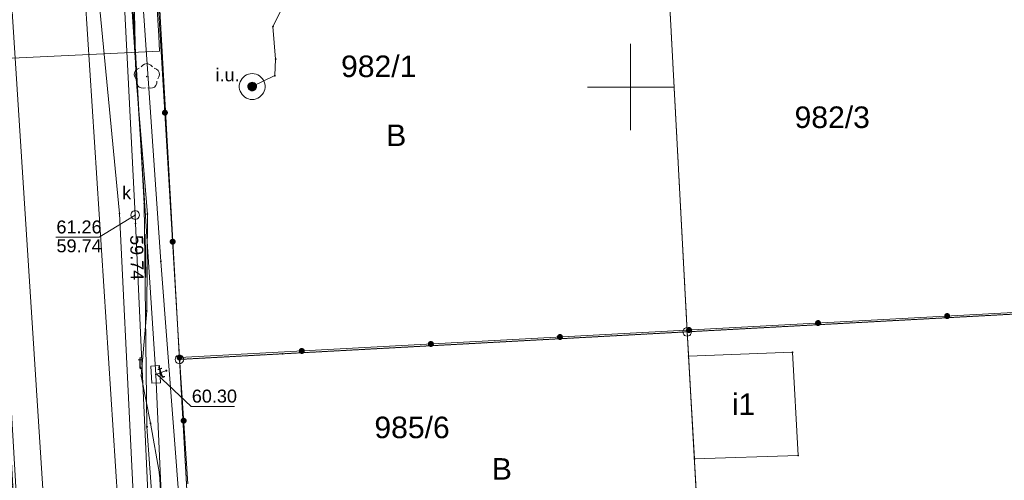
# Paper-space layout 'A-01 PLAN SYTUACYJNY' of a CAD drawing. Header units: millimetres. Extents: x 0 to 900, y 0 to 750.
# Tile 74 of 105: x 725 to 839, y 347 to 400. Entities that reach past the tile are written whole.
import ezdxf
from ezdxf.xclip import XClip

# ---------------------------------------------------------------- set-up
doc = ezdxf.new("R2010")
doc.units = ezdxf.units.MM
doc.header["$MEASUREMENT"] = 0
doc.header["$XCLIPFRAME"] = 0
for name, pattern in [('PRZER1-1', [1, 0.5, -0.5]), ('PRZER3-1', [4000, 3000, -1000]), ('PRZER4-1', [5000, 4000, -1000])]:
    doc.linetypes.add(name, pattern=pattern)
doc.layers.add('A_mapa_Nr_pióra__2', color=8, linetype='Continuous', lineweight=13)
doc.layers.add('A_podrys', color=7, linetype='Continuous')
doc.styles.add('STYL_AUTOMATYCZNY_1', font='arial.ttf')

# ---------------------------------------------------------------- blocks, each defined once
blk = doc.blocks.new('Rysunek_3_3', base_point=(-1239.76, 488.38))
at = {"layer": 'A_mapa_Nr_pióra__2', "linetype": 'Continuous', "lineweight": 13}
for points in [[(739.36, 393.71), (739.39, 393.71), (739.41, 393.72), (739.43, 393.74), (739.44, 393.77), (739.45, 393.8), (739.44, 393.82), (739.43, 393.85), (739.41, 393.87), (739.39, 393.88), (739.36, 393.89), (739.33, 393.88), (739.3, 393.87), (739.28, 393.85), (739.27, 393.82), (739.27, 393.8), (739.27, 393.77), (739.28, 393.74), (739.3, 393.72), (739.33, 393.71)], [(751.09, 392.64), (751.1, 392.51), (751.15, 392.39), (751.23, 392.28), (751.34, 392.2), (751.46, 392.15), (751.59, 392.14), (751.72, 392.15), (751.84, 392.2), (751.94, 392.28), (752.02, 392.39), (752.07, 392.51), (752.09, 392.64), (752.07, 392.77), (752.02, 392.89), (751.94, 392.99), (751.84, 393.07), (751.72, 393.12), (751.59, 393.14), (751.46, 393.12), (751.34, 393.07), (751.23, 392.99), (751.15, 392.89), (751.1, 392.77)], [(741.81, 389.62), (741.79, 389.71), (741.75, 389.79), (741.69, 389.86), (741.62, 389.91), (741.53, 389.94), (741.44, 389.95), (741.35, 389.93), (741.27, 389.89), (741.2, 389.83), (741.15, 389.76), (741.12, 389.67), (741.11, 389.58), (741.13, 389.49), (741.17, 389.41), (741.23, 389.34), (741.3, 389.29), (741.39, 389.26), (741.48, 389.25), (741.57, 389.27), (741.65, 389.31), (741.72, 389.37), (741.77, 389.45), (741.8, 389.53)], [(741.81, 389.62), (741.79, 389.71), (741.75, 389.79), (741.69, 389.86), (741.62, 389.91), (741.53, 389.94), (741.44, 389.95), (741.35, 389.93), (741.27, 389.89), (741.2, 389.83), (741.15, 389.76), (741.12, 389.67), (741.11, 389.58), (741.13, 389.49), (741.17, 389.41), (741.23, 389.34), (741.3, 389.29), (741.39, 389.26), (741.48, 389.25), (741.57, 389.27), (741.65, 389.31), (741.72, 389.37), (741.77, 389.45), (741.8, 389.53)], [(737.92, 377.72), (737.92, 377.7), (737.93, 377.68), (737.94, 377.66), (737.96, 377.65), (737.98, 377.64), (738.01, 377.63), (738.03, 377.64), (738.05, 377.65), (738.07, 377.66), (738.09, 377.68), (738.09, 377.7), (738.1, 377.72), (738.09, 377.75), (738.09, 377.77), (738.07, 377.79), (738.05, 377.8), (738.03, 377.81), (738.01, 377.81), (737.98, 377.81), (737.96, 377.8), (737.94, 377.79), (737.93, 377.77), (737.92, 377.75)], [(737.96, 376.73), (737.97, 376.7), (737.98, 376.68), (737.99, 376.66), (738.01, 376.65), (738.03, 376.64), (738.05, 376.64), (738.08, 376.64), (738.1, 376.65), (738.12, 376.66), (738.13, 376.68), (738.14, 376.7), (738.14, 376.73), (738.14, 376.75), (738.13, 376.77), (738.12, 376.79), (738.1, 376.8), (738.08, 376.81), (738.05, 376.82), (738.03, 376.81), (738.01, 376.8), (737.99, 376.79), (737.98, 376.77), (737.97, 376.75)], [(742.71, 374.65), (742.69, 374.74), (742.65, 374.82), (742.59, 374.89), (742.51, 374.94), (742.43, 374.97), (742.34, 374.98), (742.25, 374.96), (742.16, 374.92), (742.09, 374.86), (742.04, 374.78), (742.01, 374.7), (742.01, 374.61), (742.02, 374.52), (742.06, 374.44), (742.12, 374.37), (742.2, 374.32), (742.29, 374.29), (742.38, 374.28), (742.47, 374.3), (742.55, 374.34), (742.62, 374.4), (742.67, 374.47), (742.7, 374.56)], [(742.71, 374.65), (742.69, 374.74), (742.65, 374.82), (742.59, 374.89), (742.51, 374.94), (742.43, 374.97), (742.34, 374.98), (742.25, 374.96), (742.16, 374.92), (742.09, 374.86), (742.04, 374.78), (742.01, 374.7), (742.01, 374.61), (742.02, 374.52), (742.06, 374.44), (742.12, 374.37), (742.2, 374.32), (742.29, 374.29), (742.38, 374.28), (742.47, 374.3), (742.55, 374.34), (742.62, 374.4), (742.67, 374.47), (742.7, 374.56)], [(832.25, 365.65), (832.34, 365.67), (832.43, 365.71), (832.5, 365.76), (832.55, 365.84), (832.58, 365.93), (832.58, 366.02), (832.57, 366.11), (832.53, 366.19), (832.47, 366.26), (832.39, 366.31), (832.31, 366.34), (832.22, 366.35), (832.13, 366.33), (832.04, 366.29), (831.97, 366.23), (831.92, 366.16), (831.89, 366.07), (831.89, 365.98), (831.9, 365.89), (831.94, 365.81), (832, 365.74), (832.08, 365.69), (832.16, 365.66)], [(832.25, 365.65), (832.34, 365.67), (832.43, 365.71), (832.5, 365.76), (832.55, 365.84), (832.58, 365.93), (832.58, 366.02), (832.57, 366.11), (832.53, 366.19), (832.47, 366.26), (832.39, 366.31), (832.31, 366.34), (832.22, 366.35), (832.13, 366.33), (832.04, 366.29), (831.97, 366.23), (831.92, 366.16), (831.89, 366.07), (831.89, 365.98), (831.9, 365.89), (831.94, 365.81), (832, 365.74), (832.08, 365.69), (832.16, 365.66)], [(802.3, 364.03), (802.39, 364.05), (802.47, 364.09), (802.54, 364.14), (802.59, 364.22), (802.62, 364.31), (802.63, 364.4), (802.61, 364.49), (802.57, 364.57), (802.51, 364.64), (802.44, 364.69), (802.35, 364.72), (802.26, 364.73), (802.17, 364.71), (802.09, 364.67), (802.02, 364.61), (801.97, 364.54), (801.94, 364.45), (801.93, 364.36), (801.95, 364.27), (801.99, 364.19), (802.05, 364.12), (802.12, 364.07), (802.21, 364.04)], [(802.3, 364.03), (802.39, 364.05), (802.47, 364.09), (802.54, 364.14), (802.59, 364.22), (802.62, 364.31), (802.63, 364.4), (802.61, 364.49), (802.57, 364.57), (802.51, 364.64), (802.44, 364.69), (802.35, 364.72), (802.26, 364.73), (802.17, 364.71), (802.09, 364.67), (802.02, 364.61), (801.97, 364.54), (801.94, 364.45), (801.93, 364.36), (801.95, 364.27), (801.99, 364.19), (802.05, 364.12), (802.12, 364.07), (802.21, 364.04)], [(817.28, 364.84), (817.37, 364.86), (817.45, 364.9), (817.52, 364.95), (817.57, 365.03), (817.6, 365.12), (817.61, 365.21), (817.59, 365.3), (817.55, 365.38), (817.49, 365.45), (817.42, 365.5), (817.33, 365.53), (817.24, 365.54), (817.15, 365.52), (817.07, 365.48), (817, 365.42), (816.94, 365.35), (816.91, 365.26), (816.91, 365.17), (816.92, 365.08), (816.96, 365), (817.02, 364.93), (817.1, 364.88), (817.18, 364.85)], [(817.28, 364.84), (817.37, 364.86), (817.45, 364.9), (817.52, 364.95), (817.57, 365.03), (817.6, 365.12), (817.61, 365.21), (817.59, 365.3), (817.55, 365.38), (817.49, 365.45), (817.42, 365.5), (817.33, 365.53), (817.24, 365.54), (817.15, 365.52), (817.07, 365.48), (817, 365.42), (816.94, 365.35), (816.91, 365.26), (816.91, 365.17), (816.92, 365.08), (816.96, 365), (817.02, 364.93), (817.1, 364.88), (817.18, 364.85)], [(787.32, 363.22), (787.41, 363.24), (787.49, 363.28), (787.56, 363.33), (787.61, 363.41), (787.64, 363.5), (787.65, 363.59), (787.63, 363.68), (787.59, 363.76), (787.53, 363.83), (787.46, 363.88), (787.37, 363.91), (787.28, 363.92), (787.19, 363.9), (787.11, 363.86), (787.04, 363.8), (786.99, 363.73), (786.96, 363.64), (786.95, 363.55), (786.97, 363.46), (787.01, 363.38), (787.07, 363.31), (787.14, 363.26), (787.23, 363.23)], [(787.32, 363.22), (787.41, 363.24), (787.49, 363.28), (787.56, 363.33), (787.61, 363.41), (787.64, 363.5), (787.65, 363.59), (787.63, 363.68), (787.59, 363.76), (787.53, 363.83), (787.46, 363.88), (787.37, 363.91), (787.28, 363.92), (787.19, 363.9), (787.11, 363.86), (787.04, 363.8), (786.99, 363.73), (786.96, 363.64), (786.95, 363.55), (786.97, 363.46), (787.01, 363.38), (787.07, 363.31), (787.14, 363.26), (787.23, 363.23)], [(757.36, 361.6), (757.45, 361.62), (757.54, 361.66), (757.61, 361.71), (757.66, 361.79), (757.69, 361.88), (757.69, 361.97), (757.68, 362.06), (757.64, 362.14), (757.58, 362.21), (757.5, 362.26), (757.42, 362.29), (757.33, 362.3), (757.24, 362.28), (757.15, 362.24), (757.08, 362.18), (757.03, 362.11), (757, 362.02), (757, 361.93), (757.01, 361.84), (757.05, 361.76), (757.11, 361.69), (757.19, 361.64), (757.27, 361.61)], [(757.36, 361.6), (757.45, 361.62), (757.54, 361.66), (757.61, 361.71), (757.66, 361.79), (757.69, 361.88), (757.69, 361.97), (757.68, 362.06), (757.64, 362.14), (757.58, 362.21), (757.5, 362.26), (757.42, 362.29), (757.33, 362.3), (757.24, 362.28), (757.15, 362.24), (757.08, 362.18), (757.03, 362.11), (757, 362.02), (757, 361.93), (757.01, 361.84), (757.05, 361.76), (757.11, 361.69), (757.19, 361.64), (757.27, 361.61)], [(772.34, 362.41), (772.43, 362.43), (772.51, 362.47), (772.58, 362.52), (772.63, 362.6), (772.67, 362.69), (772.67, 362.78), (772.66, 362.87), (772.62, 362.95), (772.56, 363.02), (772.48, 363.07), (772.39, 363.1), (772.3, 363.11), (772.21, 363.09), (772.13, 363.05), (772.06, 362.99), (772.01, 362.92), (771.98, 362.83), (771.97, 362.74), (771.99, 362.65), (772.03, 362.57), (772.09, 362.5), (772.16, 362.45), (772.25, 362.42)], [(772.34, 362.41), (772.43, 362.43), (772.51, 362.47), (772.58, 362.52), (772.63, 362.6), (772.67, 362.69), (772.67, 362.78), (772.66, 362.87), (772.62, 362.95), (772.56, 363.02), (772.48, 363.07), (772.39, 363.1), (772.3, 363.11), (772.21, 363.09), (772.13, 363.05), (772.06, 362.99), (772.01, 362.92), (771.98, 362.83), (771.97, 362.74), (771.99, 362.65), (772.03, 362.57), (772.09, 362.5), (772.16, 362.45), (772.25, 362.42)], [(743.18, 360.83), (743.27, 360.85), (743.35, 360.89), (743.42, 360.95), (743.47, 361.02), (743.5, 361.11), (743.51, 361.2), (743.49, 361.29), (743.45, 361.37), (743.39, 361.44), (743.32, 361.49), (743.23, 361.52), (743.14, 361.53), (743.05, 361.51), (742.97, 361.47), (742.9, 361.41), (742.85, 361.34), (742.82, 361.25), (742.81, 361.16), (742.83, 361.07), (742.87, 360.99), (742.93, 360.92), (743, 360.87), (743.09, 360.84)], [(743.51, 361.2), (743.49, 361.29), (743.45, 361.38), (743.39, 361.44), (743.32, 361.49), (743.23, 361.52), (743.14, 361.53), (743.05, 361.51), (742.97, 361.47), (742.9, 361.41), (742.85, 361.34), (742.82, 361.25), (742.81, 361.16), (742.83, 361.07), (742.87, 360.99), (742.93, 360.92), (743.01, 360.87), (743.09, 360.84), (743.18, 360.83), (743.27, 360.85), (743.35, 360.89), (743.42, 360.95), (743.47, 361.03), (743.5, 361.11)], [(743.51, 361.2), (743.49, 361.29), (743.45, 361.37), (743.39, 361.44), (743.32, 361.49), (743.23, 361.52), (743.14, 361.53), (743.05, 361.51), (742.97, 361.47), (742.9, 361.41), (742.85, 361.34), (742.82, 361.25), (742.81, 361.16), (742.83, 361.07), (742.87, 360.99), (742.93, 360.92), (743, 360.87), (743.09, 360.84), (743.18, 360.83), (743.27, 360.85), (743.35, 360.89), (743.42, 360.95), (743.47, 361.02), (743.5, 361.11)], [(755.04, 361.62), (755.05, 361.59), (755.05, 361.57), (755.07, 361.55), (755.09, 361.54), (755.11, 361.53), (755.13, 361.53), (755.16, 361.53), (755.18, 361.54), (755.2, 361.55), (755.21, 361.57), (755.22, 361.59), (755.22, 361.62), (755.22, 361.64), (755.21, 361.66), (755.2, 361.68), (755.18, 361.69), (755.16, 361.7), (755.13, 361.71), (755.11, 361.7), (755.09, 361.69), (755.07, 361.68), (755.05, 361.66), (755.05, 361.64)], [(740.31, 359.23), (740.31, 359.21), (740.32, 359.19), (740.33, 359.17), (740.35, 359.15), (740.37, 359.14), (740.4, 359.14), (740.42, 359.14), (740.44, 359.15), (740.46, 359.17), (740.48, 359.19), (740.48, 359.21), (740.49, 359.23), (740.48, 359.25), (740.48, 359.28), (740.46, 359.29), (740.44, 359.31), (740.42, 359.32), (740.4, 359.32), (740.37, 359.32), (740.35, 359.31), (740.33, 359.29), (740.32, 359.28), (740.31, 359.25)], [(743.99, 353.87), (743.97, 353.96), (743.93, 354.04), (743.87, 354.11), (743.79, 354.16), (743.7, 354.19), (743.61, 354.2), (743.52, 354.18), (743.44, 354.14), (743.37, 354.08), (743.32, 354.01), (743.29, 353.92), (743.29, 353.83), (743.3, 353.74), (743.35, 353.66), (743.41, 353.59), (743.48, 353.54), (743.57, 353.51), (743.66, 353.5), (743.75, 353.52), (743.83, 353.56), (743.9, 353.62), (743.95, 353.7), (743.98, 353.78)], [(743.99, 353.87), (743.97, 353.96), (743.93, 354.04), (743.87, 354.11), (743.79, 354.16), (743.7, 354.19), (743.61, 354.2), (743.52, 354.18), (743.44, 354.14), (743.37, 354.08), (743.32, 354.01), (743.29, 353.92), (743.29, 353.83), (743.3, 353.74), (743.35, 353.66), (743.41, 353.59), (743.48, 353.54), (743.57, 353.51), (743.66, 353.5), (743.75, 353.52), (743.83, 353.56), (743.9, 353.62), (743.95, 353.7), (743.98, 353.78)]]:
    blk.add_hatch(color=8, dxfattribs=at).paths.add_polyline_path(points)
at = {"layer": 'A_mapa_Nr_pióra__2', "color": 8, "linetype": 'Continuous', "lineweight": 13, "ltscale": 0.2, "flags": 128}
for points in [[(738.56, 157.47), (737.72, 173.13), (732.25, 273.03), (729.44, 314.11), (728.12, 333.31), (721.81, 430.92), (720.83, 439.7), (716.38, 487.94), (719.14, 508.06), (719.22, 508.55), (730.34, 589.44), (730.46, 590.28)], [(753.24, 157.47), (750.98, 201.29), (746.39, 282.69), (746.62, 304.48), (743.83, 329.55), (744.72, 338.33), (743.23, 343.03), (740.99, 372.34), (736.37, 438.89), (737.24, 439.58), (736.98, 455.92), (745.16, 509.62), (752.22, 556.48), (753.76, 563.42), (756.96, 588.77)], [(734.41, 157.47), (730.02, 232.36), (717.88, 453.78), (711.66, 564.16), (711.12, 573.52), (731.44, 566.7), (738, 452.5), (738.64, 441.22), (743.15, 360.97), (745.36, 321.67), (747.55, 282.83), (752.16, 201.39), (754.64, 157.47)], [(700.02, 566.22), (726.32, 561.72), (724.16, 535.1), (723.4, 530.54), (744.88, 526.3), (733.76, 461.3), (740.4, 359.23)], [(746.38, 556.52), (733.4, 492.1), (732.4, 455.68), (732.57, 415.74), (736.19, 377.9), (738.73, 325.61), (742.57, 250.27), (745.2, 199.47), (746.96, 157.47)], [(741.72, 489.88), (741.22, 488.8), (740.24, 484.58), (739.34, 479.48), (737.16, 468.26), (736.06, 462.72), (735.32, 452.58), (735.92, 437.66), (736.44, 426.98), (736.82, 418.36), (739.06, 379.06), (739.38, 353.14), (741.1, 329.14), (741.52, 322.74), (741.71, 322.11), (741.72, 321.44), (744.1, 280.62), (744.32, 276.64), (746.34, 242.6), (749.06, 233.46), (749.42, 227.7), (751.98, 201.18)], [(736.92, 487.94), (736.86, 486.94), (734.54, 455.58), (736.07, 415.76), (738.01, 377.72), (738.06, 376.74), (740.24, 328.6), (740.29, 327.61), (740.36, 326.62), (744.7, 251.38), (744.75, 250.37), (744.82, 249.38), (748.04, 199.61)], [(739.03, 440.14), (737.52, 440.04), (736.32, 438.84), (736.45, 427.5), (737.75, 410.16), (738.09, 393.98), (739.43, 377.82), (739.35, 366.6), (738.71, 359.07), (739.79, 353.55), (740.83, 347.69), (742.35, 322.57), (742.39, 320.19), (743.27, 319.43), (745.76, 319.4)], [(739.76, 418.02), (743.16, 361.18)], [(756.79, 405.27), (754, 399.6), (754.31, 395.81), (754.22, 393.91), (751.59, 392.64)], [(795.5, 387.58), (795.5, 397.58)], [(738.09, 393.53), (737.95, 393.75), (737.89, 394), (737.93, 394.26), (738.05, 394.49), (738.25, 394.66), (738.49, 394.76)], [(738.71, 394.92), (738.88, 395.12), (739.1, 395.25), (739.36, 395.3), (739.61, 395.25), (739.84, 395.12), (740.01, 394.92)], [(740.23, 394.76), (740.47, 394.66), (740.66, 394.49), (740.78, 394.26), (740.82, 394), (740.77, 393.75), (740.63, 393.53)], [(739.22, 392.5), (738.97, 392.44), (738.71, 392.47), (738.48, 392.58), (738.29, 392.77), (738.19, 393.01), (738.17, 393.27)], [(740.54, 393.27), (740.53, 393.01), (740.42, 392.77), (740.24, 392.58), (740.01, 392.47), (739.75, 392.44), (739.49, 392.5)], [(800.5, 392.58), (790.5, 392.58)], [(738.01, 377.72), (733.83, 375.14), (728.79, 375.14)], [(739.17, 375.51), (739.24, 370.47)], [(861.4, 367.58), (743.16, 361.18)], [(743.16, 361.18), (744.11, 346.52)], [(740.4, 359.23), (741.63, 359.67)], [(740.4, 359.23), (743.83, 282.53), (746.8, 209.83), (750.01, 157.47)], [(740.48, 359.31), (744.51, 355.51), (749.55, 355.51)]]:
    blk.add_lwpolyline(points, dxfattribs=at)
at = {"layer": 'A_mapa_Nr_pióra__2', "color": 8, "linetype": 'PRZER1-1', "lineweight": 13, "ltscale": 0.2, "flags": 128}
blk.add_lwpolyline([(734.41, 157.47), (730.02, 232.36), (717.88, 453.78), (711.66, 564.16), (711.12, 573.52), (731.44, 566.7), (738, 452.5), (740.84, 402.03), (743.15, 360.97), (746.35, 304.09), (747.55, 282.83), (752.16, 201.39), (754.64, 157.47)], dxfattribs=at)
at = {"layer": 'A_mapa_Nr_pióra__2', "color": 8, "linetype": 'PRZER4-1', "lineweight": 13, "ltscale": 0.2, "flags": 128}
blk.add_lwpolyline([(713.88, 572.08), (714.17, 571.65), (714.36, 571.38), (712.68, 558.57), (722.99, 557.01), (719.26, 530.87), (723.68, 528.65), (748.78, 523.6), (750, 519.75), (740.22, 466.99), (740.09, 466.2), (738.33, 455.1), (735.92, 454.36), (736.14, 440.1), (738.67, 435.36), (738.91, 430.68), (739.49, 418.81), (740.76, 398.47), (740.82, 396.73), (721.75, 395.82), (721.52, 403.8), (721.41, 404.36), (721.18, 403.78), (721.4, 395.39), (721.23, 395.05), (721.71, 387.94), (724.18, 345.47), (725.56, 323.76), (725.6, 323.13), (725.63, 322.73), (729.56, 253.88), (729.62, 253.27), (729.62, 252.85), (733.55, 184.01), (733.59, 183.45), (733.61, 182.98), (735.08, 157.47)], dxfattribs=at)
at = {"layer": 'A_mapa_Nr_pióra__2', "color": 8, "linetype": 'PRZER3-1', "lineweight": 13, "ltscale": 0.2, "flags": 128}
blk.add_lwpolyline([(699.38, 452.43), (710.05, 451.58), (715.12, 449.08), (718.09, 445.99), (719.34, 442.44), (723.5, 395.17), (723.19, 389.62), (721.06, 385.39), (717.4, 381.46), (711.76, 379.28), (695.96, 378.13), (688.79, 343.19), (707.54, 339.99), (727.56, 336.48), (736.61, 334.75), (728.53, 459.3), (732.23, 492.1), (735.35, 492.81), (738.17, 517.76)], dxfattribs=at)
at = {"layer": 'A_mapa_Nr_pióra__2', "color": 8, "linetype": 'PRZER1-1', "lineweight": 13, "ltscale": 0.2, "flags": 128}
for points in [[(802.07, 364.17), (797.76, 444.78), (738.64, 441.22), (738, 452.5), (740.84, 402.03), (743.15, 360.97)], [(802.07, 364.17), (854.39, 367.01), (849.5, 447.72), (797.76, 444.78)], [(805.29, 307.13), (806.49, 285.89), (865.25, 288.93), (864.03, 310.17), (860.75, 367.37), (854.39, 367.01), (802.07, 364.17)], [(746.35, 304.09), (747.55, 282.83), (806.49, 285.89), (805.29, 307.13), (802.07, 364.17), (743.15, 360.97)]]:
    blk.add_lwpolyline(points, close=True, dxfattribs=at)
at = {"layer": 'A_mapa_Nr_pióra__2', "color": 8, "linetype": 'Continuous', "lineweight": 13, "ltscale": 0.2, "flags": 128}
for points in [[(854.39, 367.01), (802.07, 364.17), (797.76, 444.78), (849.5, 447.72)], [(743.15, 360.97), (738.64, 441.22), (797.76, 444.78), (802.07, 364.17)], [(753.96, 399.59), (753.96, 399.62), (753.99, 399.65), (754.02, 399.65), (754.05, 399.62), (754.05, 399.59), (754.02, 399.56), (753.99, 399.56)], [(754.27, 395.8), (754.27, 395.83), (754.3, 395.86), (754.33, 395.86), (754.36, 395.83), (754.36, 395.8), (754.33, 395.77), (754.3, 395.77)], [(738.04, 393.97), (738.04, 394), (738.07, 394.03), (738.1, 394.03), (738.13, 394), (738.13, 393.97), (738.1, 393.94), (738.07, 393.94)], [(751.59, 394.14), (751.81, 394.12), (752.03, 394.07), (752.24, 393.99), (752.43, 393.88), (752.61, 393.74), (752.76, 393.57), (752.89, 393.39), (752.98, 393.19), (753.05, 392.97), (753.08, 392.75), (753.08, 392.53), (753.05, 392.3), (752.98, 392.09), (752.89, 391.89), (752.76, 391.7), (752.61, 391.54), (752.43, 391.4), (752.24, 391.29), (752.03, 391.2), (751.81, 391.15), (751.59, 391.14), (751.36, 391.15), (751.15, 391.2), (750.94, 391.29), (750.74, 391.4), (750.57, 391.54), (750.41, 391.7), (750.29, 391.89), (750.19, 392.09), (750.13, 392.3), (750.09, 392.53), (750.09, 392.75), (750.13, 392.97), (750.19, 393.19), (750.29, 393.39), (750.41, 393.57), (750.57, 393.74), (750.74, 393.88), (750.94, 393.99), (751.15, 394.07), (751.36, 394.12)], [(751.59, 393.14), (751.72, 393.12), (751.84, 393.07), (751.94, 392.99), (752.02, 392.89), (752.07, 392.77), (752.09, 392.64), (752.07, 392.51), (752.02, 392.39), (751.94, 392.28), (751.84, 392.2), (751.72, 392.15), (751.59, 392.14), (751.46, 392.15), (751.34, 392.2), (751.23, 392.28), (751.15, 392.39), (751.1, 392.51), (751.09, 392.64), (751.1, 392.77), (751.15, 392.89), (751.23, 392.99), (751.34, 393.07), (751.46, 393.12)], [(754.18, 393.89), (754.18, 393.92), (754.2, 393.95), (754.24, 393.95), (754.27, 393.92), (754.27, 393.89), (754.24, 393.86), (754.2, 393.86)], [(738.01, 378.22), (738.14, 378.21), (738.26, 378.16), (738.36, 378.08), (738.44, 377.97), (738.49, 377.85), (738.51, 377.72), (738.49, 377.6), (738.44, 377.47), (738.36, 377.37), (738.26, 377.29), (738.14, 377.24), (738.01, 377.22), (737.88, 377.24), (737.76, 377.29), (737.65, 377.37), (737.57, 377.47), (737.53, 377.6), (737.51, 377.72), (737.53, 377.85), (737.57, 377.97), (737.65, 378.08), (737.76, 378.16), (737.88, 378.21)], [(739.01, 379.04), (739.01, 379.07), (739.04, 379.1), (739.07, 379.1), (739.1, 379.07), (739.1, 379.04), (739.07, 379.01), (739.04, 379.01)], [(736.14, 377.89), (736.14, 377.92), (736.17, 377.95), (736.2, 377.95), (736.23, 377.92), (736.23, 377.89), (736.2, 377.86), (736.17, 377.86)], [(739.38, 377.81), (739.38, 377.84), (739.41, 377.87), (739.44, 377.87), (739.47, 377.84), (739.47, 377.81), (739.44, 377.78), (739.41, 377.78)], [(738.01, 376.72), (738.01, 376.75), (738.04, 376.78), (738.07, 376.78), (738.1, 376.75), (738.1, 376.72), (738.07, 376.69), (738.04, 376.69)], [(740.94, 372.33), (740.94, 372.36), (740.97, 372.39), (741, 372.39), (741.03, 372.36), (741.03, 372.33), (741, 372.3), (740.97, 372.3)], [(865.25, 288.93), (806.49, 285.89), (804.28, 324.99), (802.07, 364.17), (854.39, 367.01), (860.75, 367.37)], [(739.3, 366.59), (739.3, 366.62), (739.33, 366.65), (739.36, 366.65), (739.39, 366.62), (739.39, 366.59), (739.36, 366.56), (739.33, 366.56)], [(802.07, 364.67), (802.22, 364.64), (802.36, 364.57), (802.47, 364.46), (802.54, 364.32), (802.57, 364.17), (802.54, 364.01), (802.47, 363.87), (802.36, 363.76), (802.22, 363.69), (802.07, 363.67), (801.91, 363.69), (801.77, 363.76), (801.66, 363.87), (801.59, 364.01), (801.57, 364.17), (801.59, 364.32), (801.66, 364.46), (801.77, 364.57), (801.91, 364.64)], [(804.28, 324.99), (802.07, 364.17), (743.15, 360.97), (745.36, 321.67), (759.34, 322.45), (775.68, 323.37)], [(743.15, 361.47), (743.3, 361.44), (743.44, 361.37), (743.55, 361.26), (743.62, 361.12), (743.65, 360.97), (743.62, 360.81), (743.55, 360.67), (743.44, 360.56), (743.3, 360.49), (743.15, 360.47), (742.99, 360.49), (742.85, 360.56), (742.74, 360.67), (742.67, 360.81), (742.65, 360.97), (742.67, 361.12), (742.74, 361.26), (742.85, 361.37), (742.99, 361.44)], [(743.12, 361.17), (743.12, 361.2), (743.14, 361.23), (743.18, 361.23), (743.21, 361.2), (743.21, 361.17), (743.18, 361.14), (743.14, 361.14)], [(802.18, 361.33), (802.18, 361.36), (802.21, 361.39), (802.24, 361.39), (802.27, 361.36), (802.27, 361.33), (802.24, 361.3), (802.21, 361.3)], [(814.28, 361.79), (814.93, 349.82), (802.9, 349.42), (802.23, 361.34)], [(814.24, 361.77), (814.24, 361.8), (814.27, 361.83), (814.3, 361.83), (814.33, 361.8), (814.33, 361.77), (814.3, 361.74), (814.27, 361.74)], [(739.83, 360.2), (740.83, 360.26), (740.96, 358.26), (739.96, 358.2)], [(738.66, 359.05), (738.66, 359.08), (738.69, 359.11), (738.72, 359.11), (738.75, 359.08), (738.75, 359.05), (738.72, 359.02), (738.69, 359.02)], [(741.58, 359.65), (741.58, 359.68), (741.61, 359.71), (741.64, 359.71), (741.67, 359.68), (741.67, 359.65), (741.64, 359.62), (741.61, 359.62)], [(739.33, 353.12), (739.33, 353.15), (739.36, 353.18), (739.39, 353.18), (739.42, 353.15), (739.42, 353.12), (739.39, 353.09), (739.36, 353.09)], [(739.74, 353.53), (739.74, 353.56), (739.77, 353.59), (739.81, 353.59), (739.83, 353.56), (739.83, 353.53), (739.81, 353.5), (739.77, 353.5)], [(814.89, 349.81), (814.89, 349.84), (814.92, 349.87), (814.95, 349.87), (814.98, 349.84), (814.98, 349.81), (814.95, 349.78), (814.92, 349.78)], [(802.86, 349.4), (802.86, 349.44), (802.89, 349.46), (802.92, 349.46), (802.95, 349.44), (802.95, 349.4), (802.92, 349.37), (802.89, 349.37)], [(740.78, 347.67), (740.78, 347.7), (740.81, 347.73), (740.85, 347.73), (740.87, 347.7), (740.87, 347.67), (740.85, 347.64), (740.81, 347.64)]]:
    blk.add_lwpolyline(points, close=True, dxfattribs=at)
at = {"layer": 'A_mapa_Nr_pióra__2', "color": 8, "linetype": 'Continuous', "lineweight": 13, "attachment_point": 7, "style": 'STYL_AUTOMATYCZNY_1'}
for s, insert, char_height in [('\\A1;{\\pql;\\fArial|b0|i0|c238|p0;\\W1.000000;982/1}', (761.9, 393.7), 2.5), ('\\A1;{\\pql;\\fArial|b0|i0|c238|p0;\\W1.000000;i.u.}', (747.34, 393.22), 1.5), ('\\A1;{\\pql;\\fArial|b0|i0|c238|p0;\\W1.000000;982/3}', (814.53, 387.79), 2.5), ('\\A1;{\\pql;\\fArial|b0|i0|c238|p0;\\W1.000000;B}', (767.14, 385.73), 2.5), ('\\A1;{\\pql;\\fArial|b0|i0|c238|p0;\\W1.000000;k}', (736.49, 379.56), 1.5), ('\\A1;{\\pql;\\fArial|b0|i0|c238|p0;\\W1.000000;61.26}', (728.87, 375.57), 1.5), ('\\A1;{\\pql;\\fArial|b0|i0|c238|p0;\\W1.000000;59.74}', (728.88, 373.38), 1.5), ('\\A1;{\\pql;\\fArial|b0|i0|c238|p0;\\W1.000000;t}', (738.32, 359.82), 1.5), ('\\A1;{\\pql;\\fArial|b0|i0|c238|p0;\\W1.000000;60.30}', (744.58, 355.94), 1.5), ('\\A1;{\\pql;\\fArial|b0|i0|c238|p0;\\W1.000000;i1}', (807.25, 354.52), 2.5), ('\\A1;{\\pql;\\fArial|b0|i0|c238|p0;\\W1.000000;985/6}', (765.77, 351.79), 2.5), ('\\A1;{\\pql;\\fArial|b0|i0|c238|p0;\\W1.000000;B}', (779.4, 347.01), 2.5)]:
    blk.add_mtext(s, dxfattribs=dict(at, insert=insert, char_height=char_height))
at = {"layer": 'A_mapa_Nr_pióra__2', "color": 8, "linetype": 'Continuous', "lineweight": 13, "char_height": 1.5, "attachment_point": 7, "style": 'STYL_AUTOMATYCZNY_1'}
for s, insert, rotation in [('\\A1;{\\pql;\\fArial|b0|i0|c238|p0;\\W1.000000;59.74}', (737.41, 375.39), 270.8049), ('\\A1;{\\pql;\\fArial|b0|i0|c238|p0;\\W1.000000;t}', (740.96, 358.73), 19.4496)]:
    blk.add_mtext(s, dxfattribs=dict(at, insert=insert, rotation=rotation))

psp = doc.layouts.new('A-01 PLAN SYTUACYJNY')

# ---------------------------------------------------------------- block references
at = {"layer": 'A_podrys', "color": 37, "linetype": 'Continuous', "lineweight": 5, "true_color": 0x656532}
ref = psp.add_blockref('Rysunek_3_3', (-1239.76, 488.38), dxfattribs=at)
XClip(ref).set_block_clipping_path([(29.90003743, 157.4723136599), (895.1, 745.1)])

doc.saveas('drawing.dxf')
